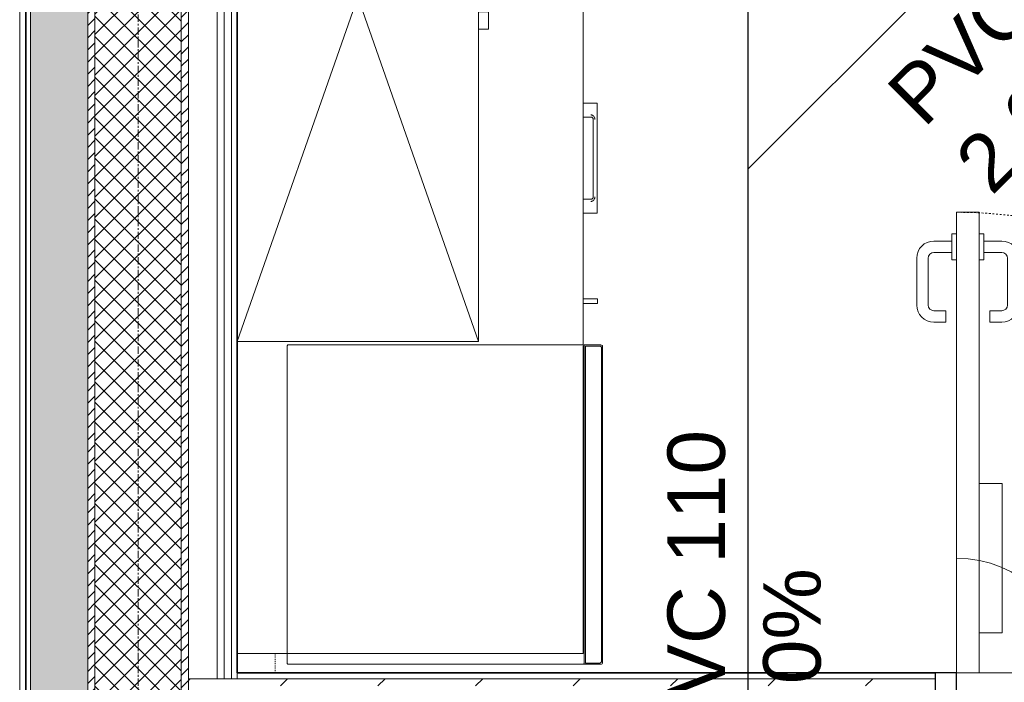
# Model space of a CAD drawing. Header units: millimetres. Extents: x -37728 to 44100, y 631619 to 691915.
# Tile 14 of 256: x -35199 to -33485, y 661151 to 662305. Entities that reach past the tile are written whole.
import ezdxf

# ---------------------------------------------------------------- set-up
doc = ezdxf.new("R2010")
doc.units = ezdxf.units.MM
for name, pattern in [('__FK_przerywana', [0.32004, 0.16002, -0.16002]), ('Kreska', [0.635, 0.3175, -0.3175]), ('Linia siatki', [2.2225, 1.27, -0.3175, 0.3175, -0.3175])]:
    doc.linetypes.add(name, pattern=pattern)
doc.layers.add('_XREF', color=7, linetype='Continuous')
for name, color, linetype, lineweight in [('A-DETL-GENF', 252, 'Continuous', 5), ('A-DETL-MBND', 252, 'Continuous', 5), ('A-DOOR', 252, 'Continuous', 5), ('A-DOOR-FRAM', 252, 'Continuous', 25), ('A-DOOR-HDLN', 252, 'Kreska', 5), ('A-FLOR', 252, 'Continuous', 5), ('A-GENM', 252, 'Continuous', 5), ('A-WALL', 252, 'Continuous', 35), ('A-WALL-PATT', 252, 'Continuous', 35), ('G-IMPT', 252, 'Continuous', 5), ('I-FURN', 252, 'Continuous', 5), ('ins-kanalizacja-sanitarna-w posadzce', 35, 'KANALIZACJA_SANITARNA', 30), ('ins-opisy', 7, 'Continuous', 25), ('Q-SPCQ', 252, 'Continuous', 5), ('S-GRID', 252, 'Continuous', 5)]:
    doc.layers.add(name, color=color, linetype=linetype, lineweight=lineweight)
doc.styles.add('Arial', font='arial.ttf', dxfattribs={"height": 5.447353})
doc.styles.get("Standard").update_dxf_attribs({"font": 'arial.ttf'})
doc.linetypes.add('KANALIZACJA_SANITARNA', pattern='A,0.5,-0.2,["KS",Standard,S=0.1,R=0,X=-0.1,Y=-0.05],-0.2', length=0.9)
pattern_1 = [(45, (-64249.1606, -65444.3874), (-1.060660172, 1.060660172), [])]

# ---------------------------------------------------------------- blocks, each defined once
blk = doc.blocks.new('MEBLE szafa ubraniowa gorna czesc - MEBLE szafa aktowa-8959063-__-00_00 Przyziemie PB')
at = {"layer": 'I-FURN', "color": 252}
for p, q in [((60, 42), (-60, 0)), ((-60, 42), (60, 0)), ((-60, 42), (-60, 0)), ((60, 42), (-60, 42)), ((60, 0), (60, 42)), ((-60, 0), (60, 0)), ((-5.61, 0), (-5.61, -1.74)), ((-2.61, -1.74), (-2.61, 0)), ((2.61, -1.74), (2.61, 0)), ((5.61, 0), (5.61, -1.74)), ((-2.61, -1.74), (-5.61, -1.74)), ((5.61, -1.74), (2.61, -1.74))]:
    blk.add_line(p, q, dxfattribs=at)
blk = doc.blocks.new('Kitchen_Appliances_AEG_AEG-BI-DoD-Refrigerator-Freezer-Compartm - Name - _SFB688F1AF 933020066 Germany_-8843949-__-00_00 Przyziemie PB')
at = {"layer": 'A-DETL-GENF', "color": 252}
for p, q in [((27.8, -24.24), (-27.8, -24.24)), ((-27.8, -24.24), (-27.8, -27.15)), ((27.59, -24.45), (-27.59, -24.45)), ((-27.59, -24.45), (-27.59, -26.98)), ((27.59, -26.98), (27.59, -24.45)), ((27.8, -27.15), (27.8, -24.24)), ((-27.8, -27.15), (-27.78, -27.26)), ((-27.78, -27.26), (-27.71, -27.36)), ((-27.71, -27.36), (-27.61, -27.43)), ((-27.59, -26.98), (-27.57, -27.08)), ((-27.57, -27.08), (-27.5, -27.17)), ((-27.5, -27.17), (-27.4, -27.23)), ((-27.4, -27.23), (-27.29, -27.25)), ((-27.29, -27.25), (27.29, -27.25)), ((27.29, -27.25), (27.4, -27.23)), ((27.4, -27.23), (27.5, -27.17)), ((27.5, -27.17), (27.57, -27.08)), ((27.57, -27.08), (27.59, -26.98)), ((27.61, -27.43), (27.71, -27.36)), ((27.71, -27.36), (27.78, -27.26)), ((27.78, -27.26), (27.8, -27.15)), ((-27.61, -27.43), (-27.5, -27.45)), ((-27.5, -27.45), (27.5, -27.45)), ((27.5, -27.45), (27.61, -27.43))]:
    blk.add_line(p, q, dxfattribs=at)
at = {"layer": 'G-IMPT', "color": 252, "flags": 128}
blk.add_lwpolyline([(-27.81, -24.1), (-27.65, -24.25), (-24.92, -24.25), (24.68, -24.25), (27.65, -24.25), (27.69, -24.22), (27.7, -24.21), (27.74, -24.17), (27.78, -24.13), (27.79, -24.12), (27.81, -24.1), (27.81, 27.3), (27.65, 27.45), (-27.65, 27.45), (-27.81, 27.3)], close=True, dxfattribs=at)
blk = doc.blocks.new('Modele ogólne 2 - Modele ogólne 1-9019300-__-00_00 Przyziemie PB')
at = {"layer": 'A-GENM', "color": 252}
for p, q in [((63628.87, 66079.72), (63628.87, 66141.59)), ((63628.87, 66025.98), (63628.87, 66079.57)), ((63568.64, 66025.98), (63577.32, 66025.98)), ((63577.32, 66025.98), (63628.87, 66025.98))]:
    blk.add_line(p, q, dxfattribs=at)
blk = doc.blocks.new('MEBLE szafka kuchenna doł - dzwiczki L-9019312-__-00_00 Przyziemie PB')
at = {"layer": 'G-IMPT', "color": 252}
for p, q in [((-6.74, 61.96), (6.76, 61.96)), ((-7.14, 60.25), (-7.14, 61.56)), ((7.16, 61.56), (7.16, 60.25))]:
    blk.add_line(p, q, dxfattribs=at)
at = {"layer": 'G-IMPT', "color": 252, "flags": 128}
for points in [[(-6.74, 61.96), (-6.81, 61.95), (-6.87, 61.93), (-6.94, 61.9), (-6.99, 61.86), (-7.04, 61.82), (-7.08, 61.76), (-7.11, 61.7), (-7.13, 61.63), (-7.14, 61.56)], [(-7.14, 61.56), (-7.13, 61.63), (-7.11, 61.7), (-7.08, 61.76), (-7.04, 61.82), (-6.99, 61.86), (-6.94, 61.9), (-6.87, 61.93), (-6.81, 61.95), (-6.74, 61.96)], [(7.16, 61.56), (7.16, 61.63), (7.14, 61.7), (7.11, 61.76), (7.07, 61.82), (7.02, 61.86), (6.96, 61.9), (6.9, 61.93), (6.83, 61.95), (6.76, 61.96)], [(6.76, 61.96), (6.83, 61.95), (6.9, 61.93), (6.96, 61.9), (7.02, 61.86), (7.07, 61.82), (7.11, 61.76), (7.14, 61.7), (7.16, 61.63), (7.16, 61.56)]]:
    blk.add_lwpolyline(points, dxfattribs=at)
at = {"layer": 'I-FURN', "color": 252}
for p, q in [((-9.59, 62.66), (9.61, 62.66)), ((-9.59, 62.66), (-9.59, 60.25)), ((9.61, 60.25), (9.61, 62.66)), ((24.5, 62.69), (25.3, 62.69)), ((24.5, 60.25), (24.5, 62.69)), ((25.3, 60.25), (25.3, 62.69))]:
    blk.add_line(p, q, dxfattribs=at)
for points, knots in [([(-6.74, 62.26), (-6.78, 62.26), (-6.87, 62.25), (-7.07, 62.21), (-7.24, 62.12), (-7.34, 62.01), (-7.39, 61.95), (-7.42, 61.89), (-7.45, 61.85), (-7.47, 61.81), (-7.49, 61.75), (-7.52, 61.67), (-7.53, 61.6), (-7.54, 61.56)], [0, 0, 0, 0, 0.125, 0.25, 0.5, 0.5625, 0.625, 0.6875, 0.71875, 0.75, 0.8125, 0.875, 1, 1, 1, 1]), ([(7.56, 61.56), (7.56, 61.6), (7.54, 61.67), (7.52, 61.75), (7.49, 61.81), (7.47, 61.85), (7.45, 61.89), (7.42, 61.95), (7.37, 62.01), (7.26, 62.12), (7.09, 62.21), (6.9, 62.25), (6.81, 62.26), (6.76, 62.26)], [0, 0, 0, 0, 0.125, 0.1875, 0.25, 0.28125, 0.3125, 0.375, 0.4375, 0.5, 0.75, 0.875, 1, 1, 1, 1])]:
    blk.add_open_spline(points, degree=3, knots=knots, dxfattribs=at)
for points in [[(-7.54, 61.56), (-7.52, 61.67), (-7.46, 61.87), (-7.29, 62.08), (-7.06, 62.22), (-6.85, 62.25), (-6.74, 62.26)], [(6.76, 62.26), (6.88, 62.25), (7.08, 62.22), (7.32, 62.08), (7.48, 61.87), (7.54, 61.67), (7.56, 61.56)]]:
    blk.add_open_spline(points, degree=3, dxfattribs=at)
blk = doc.blocks.new('Drz Drzwi pełne x1 ___FK_04_1 - Dd - W - DRE zwykłe - 88 x 207_3 _80 x 200_-9031214-__-00_00 Przyziemie PB')
at = {"layer": 'A-DETL-GENF', "color": 252}
for p, q in [((-36.1, 40.25), (-32.1, 40.25)), ((-32.1, 40.25), (-32.1, 14.25)), ((-36.1, 14.25), (-32.1, 14.25)), ((-20.1, 7.25), (-25.05, 12.2))]:
    blk.add_line(p, q, dxfattribs=at)
blk.add_arc((-40.1, 7.25), 20, 360, 90, dxfattribs=at)
at = {"layer": 'A-DOOR', "color": 252}
for p, q in [((-40.1, 87.45), (-36.1, 87.45)), ((-40.1, 87.45), (-40.1, 7.25)), ((-36.1, 87.45), (-36.1, 7.25)), ((-40.9, 82.45), (-44, 82.45)), ((-40.9, 83.7), (-40.1, 83.7)), ((-40.9, 79.2), (-40.9, 83.7)), ((-35.3, 83.7), (-36.1, 83.7)), ((-35.3, 79.2), (-35.3, 83.7)), ((-35.3, 82.45), (-32.2, 82.45)), ((-47, 71.31), (-47, 79.45)), ((-45, 71.31), (-45, 79.45)), ((-40.9, 80.45), (-44, 80.45)), ((-40.1, 79.2), (-40.9, 79.2)), ((-36.1, 79.2), (-35.3, 79.2)), ((-35.3, 80.45), (-32.2, 80.45)), ((-31.2, 71.31), (-31.2, 79.45)), ((-29.2, 71.31), (-29.2, 79.45)), ((-41.9, 70.31), (-44, 70.31)), ((-41.9, 68.31), (-41.9, 70.31)), ((-34.3, 68.31), (-34.3, 70.31)), ((-34.3, 70.31), (-32.2, 70.31)), ((-41.9, 68.31), (-44, 68.31)), ((-34.3, 68.31), (-32.2, 68.31)), ((-36.1, 7.25), (-40.1, 7.25))]:
    blk.add_line(p, q, dxfattribs=at)
for centre, radius, start, end in [((-44, 79.45), 3, 90, 180), ((-32.2, 79.45), 3, 0, 90), ((-44, 79.45), 1, 90, 180), ((-32.2, 79.45), 1, 0, 90), ((-44, 71.31), 3, 180, 270), ((-44, 71.31), 1, 180, 270), ((-32.2, 71.31), 3, 270, 0), ((-32.2, 71.31), 1, 270, 0)]:
    blk.add_arc(centre, radius, start, end, dxfattribs=at)
at = {"layer": 'A-DOOR-FRAM', "color": 252}
for p, q in [((-40.1, 7.25), (-43.8, 7.25)), ((-43.8, 7.25), (-43.8, -7.25)), ((-40.1, -7.25), (-40.1, 7.25)), ((43.8, 7.25), (40.1, 7.25)), ((40.1, 7.25), (40.1, -7.25)), ((43.8, -7.25), (43.8, 7.25)), ((-43.8, -7.25), (-40.1, -7.25)), ((40.1, -7.25), (43.8, -7.25))]:
    blk.add_line(p, q, dxfattribs=at)
at = {"layer": 'A-DOOR-HDLN', "color": 252}
blk.add_arc((-40.1, 7.25), 80.2, 360, 90, dxfattribs=at)
blk = doc.blocks.new('A$C4e31ac75')
at = {"layer": 'A-WALL-PATT', "lineweight": 5}
h = blk.add_hatch(dxfattribs=at)
h.set_pattern_fill('FP_7', color=256, style=0, pattern_type=2)
h.set_pattern_definition([(0, (-64249.1606, -65444.3874), (2.381, 1.375), [1.587, -3.175]), (120, (-64249.1606, -65444.3874), (-2.38128493, 1.374506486), [1.587, -3.175]), (60, (-64249.1606, -65444.3874), (-0.00028493, 2.749506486), [0, -3.175, 1.587, 0])])
h.paths.add_polyline_path([(-1102.45, -8.75), (-1093.65, -8.75), (-1093.65, 803.65), (-1103.65, 803.65), (-1103.65, -8.75)])
h = blk.add_hatch(dxfattribs=at)
h.set_pattern_fill('FP_8', color=256, style=0, pattern_type=2)
h.set_pattern_definition(pattern_1)
h.paths.add_polyline_path([(-1092.4, -7.5), (-1092.4, 793.65), (-1093.65, 793.65), (-1093.65, -7.5), (-1092.58, -7.5)])
h = blk.add_hatch(dxfattribs=at)
h.set_pattern_fill('FP_9', color=256, style=0, pattern_type=2)
h.set_pattern_definition([(45, (-64249.1606, -65444.3874), (-1.76776695, 1.76776695), []), (135, (-64249.1606, -65444.3874), (-1.76776695, -1.76776695), [])])
h.paths.add_polyline_path([(-1080.6, 7.5), (-1077.4, 7.5), (-1077.4, 792.4), (-1092.4, 792.4), (-1092.4, 7.5)])
h = blk.add_hatch(dxfattribs=at)
h.set_pattern_fill('FP_8', color=256, style=0, pattern_type=2)
h.set_pattern_definition(pattern_1)
h.paths.add_polyline_path([(-1076.62, 8.75), (-1076.15, 8.75), (-1076.15, 777.4), (-1077.4, 777.4), (-1077.4, 8.75)])
h = blk.add_hatch(dxfattribs=at)
h.set_pattern_fill('FP_10', color=256, style=0, pattern_type=2)
h.set_pattern_definition([(45, (-64249.161, -65444.387), (-8.4852814, 8.4852814), [])])
h.paths.add_polyline_path([(-1076.15, 586.4), (-946.2, 586.4), (-946.2, 587.65), (-1076.15, 587.65)])
h.paths.add_polyline_path([(-746.35, 586.4), (-745.1, 586.4), (-745.1, 587.65), (-858.6, 587.65), (-858.6, 586.4), (-748.14, 586.4)])
at = {"layer": 'A-DETL-MBND', "linetype": '__FK_przerywana'}
blk.add_line((-1061.05, 588.65), (-1061.05, 592.04), dxfattribs=at)
at = {"layer": 'A-FLOR'}
blk.add_line((-1105.5, -20.1), (-1105.5, 804.45), dxfattribs=at)
at = {"layer": 'A-WALL'}
for p, q in [((-1104.45, 804.45), (-1104.45, -19.55)), ((-1067.65, 588.65), (-1067.65, 767.65)), ((-946.2, 588.65), (-1067.65, 588.65))]:
    blk.add_line(p, q, dxfattribs=at)
at = {"layer": 'A-WALL', "lineweight": 5}
for p, q in [((-1103.65, 803.65), (-1103.65, -18.75)), ((-1093.65, -8.75), (-1093.65, 793.65)), ((-1092.4, -7.5), (-1092.4, 792.4)), ((-1077.4, 777.4), (-1077.4, 7.5)), ((-1076.15, 776.15), (-1076.15, 8.75)), ((-1071.15, 771.15), (-1071.15, 587.65)), ((-1069.9, 769.9), (-1069.9, 587.65)), ((-1068.65, 768.65), (-1068.65, 587.65)), ((-1067.65, 588.65), (-1067.65, 587.65)), ((-942.5, 588.65), (-862.3, 588.65)), ((-946.2, 587.65), (-1076.15, 587.65))]:
    blk.add_line(p, q, dxfattribs=at)
at = {"layer": 'S-GRID', "linetype": 'Linia siatki'}
blk.add_line((-1084.9, 934.4), (-1084.9, -178.7), dxfattribs=at)
at = {"layer": 'A-DOOR'}
blk.add_blockref('Drz Drzwi pełne x1 ___FK_04_1 - Dd - W - DRE zwykłe - 88 x 207_3 _80 x 200_-9031214-__-00_00 Przyziemie PB', (-902.4, 581.4), dxfattribs=at)
at = {"layer": 'A-GENM'}
blk.add_blockref('Modele ogólne 2 - Modele ogólne 1-9019300-__-00_00 Przyziemie PB', (-64636.29, -65433.94), dxfattribs=at)
at = {"layer": 'I-FURN'}
for name, p, rotation in [('MEBLE szafa ubraniowa gorna czesc - MEBLE szafa aktowa-8959063-__-00_00 Przyziemie PB', (-1025.65, 706.37), 89.9999999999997), ('MEBLE szafka kuchenna doł - dzwiczki L-9019312-__-00_00 Przyziemie PB', (-1067.66, 678.29), 270.0000000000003)]:
    blk.add_blockref(name, p, dxfattribs=dict(at, rotation=rotation))
at = {"layer": 'Q-SPCQ', "rotation": 89.99999999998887}
blk.add_blockref('Kitchen_Appliances_AEG_AEG-BI-DoD-Refrigerator-Freezer-Compartm - Name - _SFB688F1AF 933020066 Germany_-8843949-__-00_00 Przyziemie PB', (-1031.51, 617.97), dxfattribs=at)

msp = doc.modelspace()

# ---------------------------------------------------------------- block references
at = {"layer": '_XREF', "xscale": 10, "yscale": 10, "zscale": 10}
msp.add_blockref('A$C4e31ac75', (-24143.6, 655281.1), dxfattribs=at)

# ---------------------------------------------------------------- next in the draw order: linework, layer by layer
at = {"layer": 'ins-kanalizacja-sanitarna-w posadzce'}
for p, q in [((-33094.5, 662881.6), (-33930.6, 662045.5)), ((-33930.6, 654035.9), (-33930.6, 662832.8))]:
    msp.add_line(p, q, dxfattribs=at)

# ---------------------------------------------------------------- next in the draw order: texts
at = {"layer": 'ins-opisy', "linetype": 'Continuous', "char_height": 100, "attachment_point": 1, "style": 'Arial'}
for s, insert, width, rotation in [('PVC 110 \\P2,0%', (-33695.8, 662185.6), 1102.299, 45), ('PVC 110\\P2,0%', (-34071.4, 661031.6), 640.269, 90)]:
    msp.add_mtext(s, dxfattribs=dict(at, insert=insert, width=width, rotation=rotation))

doc.saveas('drawing.dxf')
